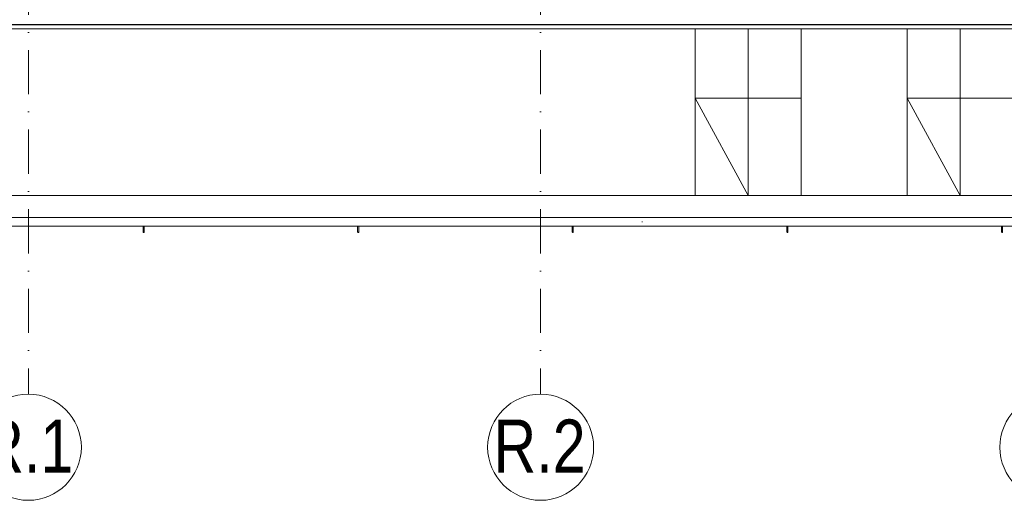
# Model space of a CAD drawing. Header units: millimetres. Extents: x -3176 to 162662, y -36434 to 57907.
# Tile 113 of 155: x 125624 to 131199, y 15106 to 17824. Entities that reach past the tile are written whole.
import ezdxf

# ---------------------------------------------------------------- set-up
doc = ezdxf.new("R2010")
doc.units = ezdxf.units.MM
doc.linetypes.add('1-Sheet - 32170-CIV-6170-DW-2035-015-01 - RZUTY$0$A_Dash_Dot_2_5mm_Axis', pattern=[45, 25, -10, 0, -10])
doc.linetypes.add('1-Sheet - 32170-CIV-6170-DW-2035-015-01 - RZUTY$0$Overhead', pattern=[40, 25, -15])
doc.layers.get('0').update_dxf_attribs({"lineweight": 5})
for name, color, linetype, lineweight in [('1-Sheet - 32170-CIV-6170-DW-2035-015-01 - RZUTY$0$A-DETL-THIN', 8, 'Continuous', 0), ('1-Sheet - 32170-CIV-6170-DW-2035-015-01 - RZUTY$0$A-FLOR', 8, 'Continuous', 0), ('1-Sheet - 32170-CIV-6170-DW-2035-015-01 - RZUTY$0$A-FLOR-HRAL', 8, 'Continuous', 0), ('1-Sheet - 32170-CIV-6170-DW-2035-015-01 - RZUTY$0$A-GENM', 8, 'Continuous', 0), ('1-Sheet - 32170-CIV-6170-DW-2035-015-01 - RZUTY$0$S-GRID', 8, 'Continuous', 0), ('1-Sheet - 32170-CIV-6170-DW-2035-015-01 - RZUTY$0$S-GRID-IDEN', 8, 'Continuous', 0), ('1-Sheet - 32170-CIV-6170-DW-2035-015-01 - RZUTY$0$S-STRS', 8, 'Continuous', 0)]:
    doc.layers.add(name, color=color, linetype=linetype, lineweight=lineweight)
doc.styles.add('1-Sheet - 32170-CIV-6170-DW-2035-015-01 - RZUTY$0$Arial_6', font='arial.ttf', dxfattribs={"width": 0.8, "height": 30})

# ---------------------------------------------------------------- blocks, each defined once
blk = doc.blocks.new('1-Sheet - 32170-CIV-6170-DW-2035-015-01 - RZUTY$0$Galeco STAL2 - System rynnowy - Orynnowanie - Orynnowanie - montaż z maskownicą-1091246-B2_100a_AG_PARTER_00a - Dep_PW')
at = {"layer": '1-Sheet - 32170-CIV-6170-DW-2035-015-01 - RZUTY$0$A-GENM'}
for p, q in [((6326.53, -758.8), (5730.29, -758.8)), ((6326.53, -759.1), (5730.29, -759.1)), ((6326.53, -761.4), (5730.29, -761.4))]:
    blk.add_line(p, q, dxfattribs=at)
blk = doc.blocks.new('1-Sheet - 32170-CIV-6170-DW-2035-015-01 - RZUTY$0$Railing - słupek_balustrady60x6-1100923-B2_100a_AG_PARTER_00a - Dep_PW')
at = {"layer": '1-Sheet - 32170-CIV-6170-DW-2035-015-01 - RZUTY$0$A-FLOR-HRAL'}
for p, q in [((6, 0), (2.42, 0)), ((2.42, -0.6), (5.6, -0.6)), ((6, -0.2), (6, 0))]:
    blk.add_line(p, q, dxfattribs=at)
at = {"layer": '1-Sheet - 32170-CIV-6170-DW-2035-015-01 - RZUTY$0$A-FLOR-HRAL', "flags": 128}
blk.add_lwpolyline([(5.6, -0.6), (5.69, -0.59), (5.77, -0.56), (5.85, -0.51), (5.91, -0.45), (5.96, -0.37), (5.99, -0.29), (6, -0.2)], dxfattribs=at)
at = {"layer": '1-Sheet - 32170-CIV-6170-DW-2035-015-01 - RZUTY$0$A-FLOR-HRAL'}
blk.add_arc((5.6, -0.2), 0.4, 270, 0, dxfattribs=at)
blk = doc.blocks.new('1-Sheet - 32170-CIV-6170-DW-2035-015-01 - RZUTY$0$Railing - słupek_balustrady60x6-1058912-B2_100a_AG_PARTER_00a - Dep_PW')
at = {"layer": '1-Sheet - 32170-CIV-6170-DW-2035-015-01 - RZUTY$0$A-FLOR-HRAL'}
for p, q in [((6, 0), (2.41, 0)), ((2.41, -0.6), (5.6, -0.6)), ((6, -0.2), (6, 0))]:
    blk.add_line(p, q, dxfattribs=at)
at = {"layer": '1-Sheet - 32170-CIV-6170-DW-2035-015-01 - RZUTY$0$A-FLOR-HRAL', "flags": 128}
blk.add_lwpolyline([(5.6, -0.6), (5.69, -0.59), (5.77, -0.56), (5.85, -0.51), (5.91, -0.45), (5.96, -0.37), (5.99, -0.29), (6, -0.2)], dxfattribs=at)
at = {"layer": '1-Sheet - 32170-CIV-6170-DW-2035-015-01 - RZUTY$0$A-FLOR-HRAL'}
blk.add_arc((5.6, -0.2), 0.4, 270, 0, dxfattribs=at)
blk = doc.blocks.new('1-Sheet - 32170-CIV-6170-DW-2035-015-01 - RZUTY$0$Railing - Railing-1100321-B2_100a_AG_PARTER_00a - Dep_PW')
at = {"rotation": 270}
for name, p in [('1-Sheet - 32170-CIV-6170-DW-2035-015-01 - RZUTY$0$Railing - słupek_balustrady60x6-1058912-B2_100a_AG_PARTER_00a - Dep_PW', (5824.53, -870.5)), ('1-Sheet - 32170-CIV-6170-DW-2035-015-01 - RZUTY$0$Railing - słupek_balustrady60x6-1058912-B2_100a_AG_PARTER_00a - Dep_PW', (5946.03, -870.5)), ('1-Sheet - 32170-CIV-6170-DW-2035-015-01 - RZUTY$0$Railing - słupek_balustrady60x6-1058912-B2_100a_AG_PARTER_00a - Dep_PW', (6067.53, -870.5)), ('1-Sheet - 32170-CIV-6170-DW-2035-015-01 - RZUTY$0$Railing - słupek_balustrady60x6-1100923-B2_100a_AG_PARTER_00a - Dep_PW', (6189.03, -870.5)), ('1-Sheet - 32170-CIV-6170-DW-2035-015-01 - RZUTY$0$Railing - słupek_balustrady60x6-1100923-B2_100a_AG_PARTER_00a - Dep_PW', (6310.53, -870.5))]:
    blk.add_blockref(name, p, dxfattribs=at)
blk = doc.blocks.new('1-Sheet - 32170-CIV-6170-DW-2035-015-01 - RZUTY$0$Top Rail Type - Top Rail_Internal_-1100385-B2_100a_AG_PARTER_00a - Dep_PW')
at = {"layer": '1-Sheet - 32170-CIV-6170-DW-2035-015-01 - RZUTY$0$A-FLOR-HRAL'}
for p, q in [((6106.05, -868.08), (5581.53, -868.08)), ((6796.53, -868.08), (6106.05, -868.08)), ((5581.53, -872.91), (6106.05, -872.91)), ((6106.05, -872.91), (6796.53, -872.91))]:
    blk.add_line(p, q, dxfattribs=at)
blk.add_open_spline([(6106.52, -870.28), (6106.53, -870.35), (6106.53, -870.5), (6106.53, -870.64), (6106.52, -870.71)], degree=3, dxfattribs=at)
blk = doc.blocks.new('1-Sheet - 32170-CIV-6170-DW-2035-015-01 - RZUTY$0$Top Rail Type - Top Rail_Internal_-V14-B2_100a_AG_PARTER_00a - Dep_PW')
at = {"layer": '1-Sheet - 32170-CIV-6170-DW-2035-015-01 - RZUTY$0$A-FLOR-HRAL'}
for p, q in [((6106.53, -868.08), (5581.53, -868.08)), ((6796.53, -868.08), (6106.53, -868.08)), ((6106.53, -872.91), (5581.53, -872.91)), ((6796.53, -872.91), (6106.53, -872.91))]:
    blk.add_line(p, q, dxfattribs=at)
blk = doc.blocks.new('1-Sheet - 32170-CIV-6170-DW-2035-015-01 - RZUTY$0$Grid - A_Grid_Head_Circle_6mm-466136-B2_100a_AG_PARTER_00a - Dep_PW')
at = {"layer": '1-Sheet - 32170-CIV-6170-DW-2035-015-01 - RZUTY$0$S-GRID-IDEN'}
blk.add_circle((0, 0), 0.3, dxfattribs=at)
blk = doc.blocks.new('1-Sheet - 32170-CIV-6170-DW-2035-015-01 - RZUTY')
at = {"layer": '1-Sheet - 32170-CIV-6170-DW-2035-015-01 - RZUTY$0$A-DETL-THIN'}
for p, q in [((9555.71, -800.5), (9495.71, -800.5)), ((9495.71, -800.5), (9525.71, -855.5)), ((9705.71, -800.5), (9615.71, -800.5)), ((9615.71, -800.5), (9645.71, -855.5))]:
    blk.add_line(p, q, dxfattribs=at)
at = {"layer": '1-Sheet - 32170-CIV-6170-DW-2035-015-01 - RZUTY$0$A-FLOR'}
blk.add_line((8940.71, -855.5), (9465.71, -855.5), dxfattribs=at)
at = {"layer": '1-Sheet - 32170-CIV-6170-DW-2035-015-01 - RZUTY$0$S-GRID', "linetype": '1-Sheet - 32170-CIV-6170-DW-2035-015-01 - RZUTY$0$A_Dash_Dot_2_5mm_Axis'}
for p, q in [((9118.21, 712), (9118.21, -968)), ((9408.21, 712), (9408.21, -968))]:
    blk.add_line(p, q, dxfattribs=at)
at = {"layer": '1-Sheet - 32170-CIV-6170-DW-2035-015-01 - RZUTY$0$S-STRS', "linetype": '1-Sheet - 32170-CIV-6170-DW-2035-015-01 - RZUTY$0$Overhead'}
for p, q in [((9495.71, -855.5), (9495.71, -761.4)), ((9525.71, -855.5), (9525.71, -761.4)), ((9555.71, -855.5), (9555.71, -761.4)), ((9615.71, -855.5), (9615.71, -761.4)), ((9645.71, -855.5), (9645.71, -761.4))]:
    blk.add_line(p, q, dxfattribs=at)
at = {"layer": '1-Sheet - 32170-CIV-6170-DW-2035-015-01 - RZUTY$0$S-STRS'}
for p, q in [((9495.71, -855.5), (9495.71, -761.4)), ((9525.71, -855.5), (9525.71, -761.4)), ((9555.71, -855.5), (9555.71, -761.4)), ((9615.71, -855.5), (9615.71, -761.4)), ((9645.71, -855.5), (9645.71, -761.4)), ((9495.71, -855.5), (9465.71, -855.5)), ((9525.71, -855.5), (9495.71, -855.5)), ((9555.71, -855.5), (9525.71, -855.5)), ((9555.71, -855.5), (9585.71, -855.5)), ((9615.71, -855.5), (9585.71, -855.5)), ((9645.71, -855.5), (9615.71, -855.5)), ((9675.71, -855.5), (9645.71, -855.5))]:
    blk.add_line(p, q, dxfattribs=at)
at = {"layer": '1-Sheet - 32170-CIV-6170-DW-2035-015-01 - RZUTY$0$A-FLOR-HRAL'}
for name in ['1-Sheet - 32170-CIV-6170-DW-2035-015-01 - RZUTY$0$Top Rail Type - Top Rail_Internal_-1100385-B2_100a_AG_PARTER_00a - Dep_PW', '1-Sheet - 32170-CIV-6170-DW-2035-015-01 - RZUTY$0$Top Rail Type - Top Rail_Internal_-V14-B2_100a_AG_PARTER_00a - Dep_PW', '1-Sheet - 32170-CIV-6170-DW-2035-015-01 - RZUTY$0$Railing - Railing-1100321-B2_100a_AG_PARTER_00a - Dep_PW']:
    blk.add_blockref(name, (3359.19, 0), dxfattribs=at)
at = {"layer": '1-Sheet - 32170-CIV-6170-DW-2035-015-01 - RZUTY$0$A-GENM'}
blk.add_blockref('1-Sheet - 32170-CIV-6170-DW-2035-015-01 - RZUTY$0$Galeco STAL2 - System rynnowy - Orynnowanie - Orynnowanie - montaż z maskownicą-1091246-B2_100a_AG_PARTER_00a - Dep_PW', (3359.19, 0), dxfattribs=at)
at = {"layer": '1-Sheet - 32170-CIV-6170-DW-2035-015-01 - RZUTY$0$S-GRID-IDEN', "xscale": 99.99999999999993, "yscale": 99.99999999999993, "zscale": 99.99999999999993, "rotation": 180}
for p in [(9118.21, -998), (9408.21, -998), (9698.21, -998)]:
    blk.add_blockref('1-Sheet - 32170-CIV-6170-DW-2035-015-01 - RZUTY$0$Grid - A_Grid_Head_Circle_6mm-466136-B2_100a_AG_PARTER_00a - Dep_PW', p, dxfattribs=at)
at = {"layer": '1-Sheet - 32170-CIV-6170-DW-2035-015-01 - RZUTY$0$S-GRID-IDEN', "char_height": 30, "width": 64.135, "attachment_point": 1, "style": '1-Sheet - 32170-CIV-6170-DW-2035-015-01 - RZUTY$0$Arial_6'}
for s, insert in [('R.1', (9091.51, -982.3)), ('R.2', (9381.51, -982.3))]:
    blk.add_mtext(s, dxfattribs=dict(at, insert=insert))

msp = doc.modelspace()

# ---------------------------------------------------------------- block references
at = {"xscale": 10, "yscale": 10, "zscale": 10}
msp.add_blockref('1-Sheet - 32170-CIV-6170-DW-2035-015-01 - RZUTY', (34491.45, 25385.65), dxfattribs=at)

doc.saveas('drawing.dxf')
